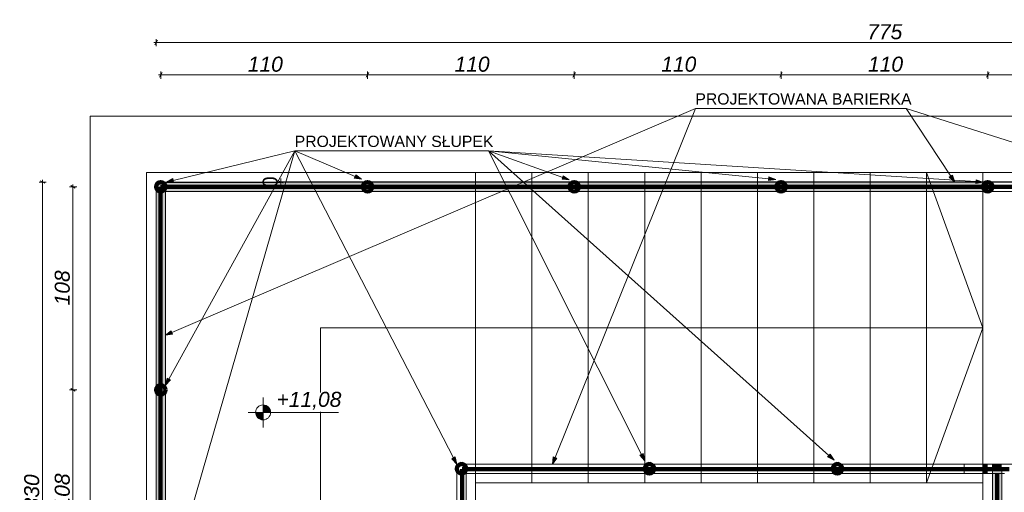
# Model space of a CAD drawing. Header units: centimetres. Extents: x 8226 to 9893, y -1051 to 949.
# Tile 7 of 18: x 9004 to 9528, y -386 to -135. Entities that reach past the tile are written whole.
import ezdxf

# ---------------------------------------------------------------- set-up
doc = ezdxf.new("R2010")
doc.units = ezdxf.units.CM
doc.header["$LTSCALE"] = 0.1
doc.header["$MEASUREMENT"] = 0
doc.linetypes.add('Wipeout_Contour', pattern=[1000, 0, -1000])
for name, color, linetype in [('2_barierki.K_IR', 7, 'Continuous'), ('2_belki.K_IR', 7, 'Continuous'), ('2_schody stalowe rzut.K_IR', 7, 'Continuous'), ('2_schody.K_IR', 7, 'Continuous'), ('3_linii 2D .K_IR', 7, 'Continuous'), ('3_opisy.K_IR', 7, 'Continuous'), ('5_wymiary.K_IR', 7, 'Continuous')]:
    doc.layers.add(name, color=color, linetype=linetype)
doc.styles.add('GENERATED_STYLE_1', font='txt')
doc.styles.add('GENERATED_STYLE_2', font='txt')
doc.dimstyles.new('GENERATED_STYLE__1', dxfattribs={"dimtxt": 8, "dimasz": 1.835748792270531, "dimexe": 0.18, "dimexo": 2, "dimgap": 0.09, "dimtad": 1, "dimtih": 1, "dimtoh": 1, "dimdec": 0, "dimzin": 0, "dimdsep": 46, "dimtxsty": 'GENERATED_STYLE_1', "dimblk": 'ARROWHEAD_2', "dimblk1": 'ARROWHEAD_2', "dimblk2": 'ARROWHEAD_2', "dimcen": 0.09, "dimclrd": 7, "dimclre": 7, "dimclrt": 7, "dimadec": 1, "dimazin": 0, "dimtfac": 1, "dimtdec": 4, "dimtmove": 0, "dimatfit": 3, "dimfxl": 1, "dimtolj": 1, "dimtzin": 0, "dimarcsym": 0})
doc.dimstyles.new('GENERATED_STYLE__2', dxfattribs={"dimtxt": 8, "dimasz": 1.835748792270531, "dimexe": 0.18, "dimexo": 2, "dimgap": 0.09, "dimtad": 1, "dimdec": 0, "dimzin": 0, "dimdsep": 46, "dimtxsty": 'GENERATED_STYLE_1', "dimblk": 'ARROWHEAD_2', "dimblk1": 'ARROWHEAD_2', "dimblk2": 'ARROWHEAD_2', "dimcen": 0.09, "dimclrd": 7, "dimclre": 7, "dimclrt": 7, "dimadec": 1, "dimazin": 0, "dimtfac": 1, "dimtdec": 4, "dimtmove": 0, "dimatfit": 3, "dimfxl": 1, "dimtolj": 1, "dimtzin": 0, "dimarcsym": 0})

# ---------------------------------------------------------------- blocks, each defined once
blk = doc.blocks.new('Linia_130_3', base_point=(9475.451587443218, -181.9364418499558))
at = {"layer": '3_linii 2D .K_IR', "linetype": 'Continuous', "lineweight": 0, "true_color": 0x000000}
blk.add_hatch(color=18, dxfattribs=at).paths.add_polyline_path([(9501.395236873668, -221.0686408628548), (9500.16649360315, -217.4055291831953), (9498.499557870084, -218.5106650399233)])
at = {"layer": '3_linii 2D .K_IR', "color": 7, "linetype": 'Continuous', "lineweight": 0}
for p, q in [((9475.451587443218, -181.9364418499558), (9499.333025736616, -217.9580971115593)), ((9498.499557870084, -218.5106650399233), (9500.16649360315, -217.4055291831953)), ((9501.395236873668, -221.0686408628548), (9498.499557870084, -218.5106650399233)), ((9501.395236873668, -221.0686408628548), (9500.16649360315, -217.4055291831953))]:
    blk.add_line(p, q, dxfattribs=at)
blk = doc.blocks.new('Linia_131_3', base_point=(9363.377587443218, -181.9364418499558))
at = {"layer": '3_linii 2D .K_IR', "linetype": 'Continuous', "lineweight": 0, "true_color": 0x000000}
blk.add_hatch(color=18, dxfattribs=at).paths.add_polyline_path([(9287.333023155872, -371.0686294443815), (9289.653064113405, -367.9790328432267), (9287.797438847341, -367.2329397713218)])
at = {"layer": '3_linii 2D .K_IR', "color": 7, "linetype": 'Continuous', "lineweight": 0}
for p, q in [((9363.377587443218, -181.9364418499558), (9288.725251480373, -367.6059863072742)), ((9287.333023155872, -371.0686294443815), (9287.797438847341, -367.2329397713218)), ((9287.333023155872, -371.0686294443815), (9289.653064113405, -367.9790328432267)), ((9287.797438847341, -367.2329397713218), (9289.653064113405, -367.9790328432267))]:
    blk.add_line(p, q, dxfattribs=at)
blk = doc.blocks.new('Linia_132_3', base_point=(9363.377587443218, -181.9364418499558))
at = {"layer": '3_linii 2D .K_IR', "linetype": 'Continuous', "lineweight": 0, "true_color": 0x000000}
blk.add_hatch(color=18, dxfattribs=at).paths.add_polyline_path([(9081.416364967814, -302.5723315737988), (9085.240916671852, -302.0236955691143), (9084.454205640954, -300.1849226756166)])
at = {"layer": '3_linii 2D .K_IR', "color": 7, "linetype": 'Continuous', "lineweight": 0}
for p, q in [((9363.377587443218, -181.9364418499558), (9084.847561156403, -301.1043091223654)), ((9081.416364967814, -302.5723315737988), (9084.454205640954, -300.1849226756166)), ((9081.416364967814, -302.5723315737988), (9085.240916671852, -302.0236955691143)), ((9084.454205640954, -300.1849226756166), (9085.240916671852, -302.0236955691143))]:
    blk.add_line(p, q, dxfattribs=at)
blk = doc.blocks.new('Linia_133_3', base_point=(9475.451587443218, -181.9364418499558))
at = {"layer": '3_linii 2D .K_IR', "linetype": 'Continuous', "lineweight": 0, "true_color": 0x000000}
blk.add_hatch(color=18, dxfattribs=at).paths.add_polyline_path([(9846.424516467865, -299.1648032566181), (9843.167232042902, -297.086752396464), (9842.564599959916, -298.9938010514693)])
at = {"layer": '3_linii 2D .K_IR', "color": 7, "linetype": 'Continuous', "lineweight": 0}
for p, q in [((9475.451587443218, -181.9364418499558), (9842.865916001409, -298.0402767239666)), ((9842.564599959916, -298.9938010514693), (9843.167232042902, -297.086752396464)), ((9846.424516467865, -299.1648032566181), (9843.167232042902, -297.086752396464)), ((9846.424516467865, -299.1648032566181), (9842.564599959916, -298.9938010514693))]:
    blk.add_line(p, q, dxfattribs=at)
blk = doc.blocks.new('Linia_144_3', base_point=(9253.37881776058, -204.4880920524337))
at = {"layer": '3_linii 2D .K_IR', "linetype": 'Continuous', "lineweight": 0, "true_color": 0x000000}
blk.add_hatch(color=18, dxfattribs=at).paths.add_polyline_path([(9296.284765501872, -219.9281052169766), (9293.111767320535, -217.7235010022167), (9292.434566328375, -219.6053614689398)])
at = {"layer": '3_linii 2D .K_IR', "color": 7, "linetype": 'Continuous', "lineweight": 0}
for p, q in [((9253.37881776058, -204.4880920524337), (9292.773166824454, -218.6644312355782)), ((9292.434566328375, -219.6053614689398), (9293.111767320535, -217.7235010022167)), ((9296.284765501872, -219.9281052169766), (9292.434566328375, -219.6053614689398)), ((9296.284765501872, -219.9281052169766), (9293.111767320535, -217.7235010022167))]:
    blk.add_line(p, q, dxfattribs=at)
blk = doc.blocks.new('Linia_145_3', base_point=(9253.37881776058, -204.4880920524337))
at = {"layer": '3_linii 2D .K_IR', "linetype": 'Continuous', "lineweight": 0, "true_color": 0x000000}
blk.add_hatch(color=18, dxfattribs=at).paths.add_polyline_path([(9406.123878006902, -219.7071071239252), (9402.509361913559, -218.3420171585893), (9402.311070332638, -220.3321629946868)])
at = {"layer": '3_linii 2D .K_IR', "color": 7, "linetype": 'Continuous', "lineweight": 0}
for p, q in [((9253.37881776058, -204.4880920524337), (9402.410216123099, -219.3370900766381)), ((9402.311070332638, -220.3321629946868), (9402.509361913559, -218.3420171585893)), ((9406.123878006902, -219.7071071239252), (9402.311070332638, -220.3321629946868)), ((9406.123878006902, -219.7071071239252), (9402.509361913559, -218.3420171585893))]:
    blk.add_line(p, q, dxfattribs=at)
blk = doc.blocks.new('Linia_146_3', base_point=(9253.37881776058, -204.4880920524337))
at = {"layer": '3_linii 2D .K_IR', "linetype": 'Continuous', "lineweight": 0, "true_color": 0x000000}
blk.add_hatch(color=18, dxfattribs=at).paths.add_polyline_path([(9516.416305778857, -221.0686408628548), (9512.754558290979, -219.8358381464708), (9512.628738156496, -221.8318765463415)])
at = {"layer": '3_linii 2D .K_IR', "color": 7, "linetype": 'Continuous', "lineweight": 0}
for p, q in [((9253.37881776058, -204.4880920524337), (9512.691648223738, -220.8338573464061)), ((9512.628738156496, -221.8318765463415), (9512.754558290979, -219.8358381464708)), ((9516.416305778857, -221.0686408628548), (9512.754558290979, -219.8358381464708)), ((9516.416305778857, -221.0686408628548), (9512.628738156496, -221.8318765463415))]:
    blk.add_line(p, q, dxfattribs=at)
blk = doc.blocks.new('Linia_147_3', base_point=(9150.19181776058, -204.4880920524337))
at = {"layer": '3_linii 2D .K_IR', "linetype": 'Continuous', "lineweight": 0, "true_color": 0x000000}
blk.add_hatch(color=18, dxfattribs=at).paths.add_polyline_path([(9185.732375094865, -219.6148634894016), (9182.690044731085, -217.2331785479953), (9181.906797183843, -219.0734294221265)])
at = {"layer": '3_linii 2D .K_IR', "color": 7, "linetype": 'Continuous', "lineweight": 0}
for p, q in [((9150.19181776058, -204.4880920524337), (9182.298420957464, -218.1533039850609)), ((9181.906797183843, -219.0734294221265), (9182.690044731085, -217.2331785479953)), ((9185.732375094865, -219.6148634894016), (9181.906797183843, -219.0734294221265)), ((9185.732375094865, -219.6148634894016), (9182.690044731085, -217.2331785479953))]:
    blk.add_line(p, q, dxfattribs=at)
blk = doc.blocks.new('Linia_148_3', base_point=(9150.19181776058, -204.4880920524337))
at = {"layer": '3_linii 2D .K_IR', "linetype": 'Continuous', "lineweight": 0, "true_color": 0x000000}
blk.add_hatch(color=18, dxfattribs=at).paths.add_polyline_path([(9081.893386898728, -221.0686408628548), (9085.756009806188, -221.1599725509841), (9085.284182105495, -219.2164246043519)])
at = {"layer": '3_linii 2D .K_IR', "color": 7, "linetype": 'Continuous', "lineweight": 0}
for p, q in [((9150.19181776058, -204.4880920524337), (9085.520095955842, -220.188198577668)), ((9081.893386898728, -221.0686408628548), (9085.284182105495, -219.2164246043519)), ((9085.284182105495, -219.2164246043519), (9085.756009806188, -221.1599725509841)), ((9081.893386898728, -221.0686408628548), (9085.756009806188, -221.1599725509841))]:
    blk.add_line(p, q, dxfattribs=at)
blk = doc.blocks.new('Linia_149_3', base_point=(9150.19181776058, -204.4880920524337))
at = {"layer": '3_linii 2D .K_IR', "linetype": 'Continuous', "lineweight": 0, "true_color": 0x000000}
blk.add_hatch(color=18, dxfattribs=at).paths.add_polyline_path([(9081.416364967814, -329.1325463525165), (9084.094915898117, -326.3480244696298), (9082.343796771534, -325.3818040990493)])
at = {"layer": '3_linii 2D .K_IR', "color": 7, "linetype": 'Continuous', "lineweight": 0}
for p, q in [((9150.19181776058, -204.4880920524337), (9083.219356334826, -325.8649142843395)), ((9081.416364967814, -329.1325463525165), (9082.343796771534, -325.3818040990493)), ((9081.416364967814, -329.1325463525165), (9084.094915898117, -326.3480244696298)), ((9082.343796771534, -325.3818040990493), (9084.094915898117, -326.3480244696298))]:
    blk.add_line(p, q, dxfattribs=at)
blk = doc.blocks.new('Linia_150_3', base_point=(9150.19181776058, -204.4880920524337))
at = {"layer": '3_linii 2D .K_IR', "linetype": 'Continuous', "lineweight": 0, "true_color": 0x000000}
blk.add_hatch(color=18, dxfattribs=at).paths.add_polyline_path([(9236.416368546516, -371.0686294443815), (9235.588885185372, -367.2945774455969), (9233.812720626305, -368.2139465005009)])
at = {"layer": '3_linii 2D .K_IR', "color": 7, "linetype": 'Continuous', "lineweight": 0}
for p, q in [((9150.19181776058, -204.4880920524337), (9234.700802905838, -367.7542619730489)), ((9233.812720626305, -368.2139465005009), (9235.588885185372, -367.2945774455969)), ((9236.416368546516, -371.0686294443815), (9233.812720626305, -368.2139465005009)), ((9236.416368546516, -371.0686294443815), (9235.588885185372, -367.2945774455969))]:
    blk.add_line(p, q, dxfattribs=at)
blk = doc.blocks.new('Linia_151_3', base_point=(9253.37881776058, -204.4880920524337))
at = {"layer": '3_linii 2D .K_IR', "linetype": 'Continuous', "lineweight": 0, "true_color": 0x000000}
blk.add_hatch(color=18, dxfattribs=at).paths.add_polyline_path([(9336.416367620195, -369.2728052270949), (9335.629937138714, -365.4899856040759), (9333.843888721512, -366.3900028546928)])
at = {"layer": '3_linii 2D .K_IR', "color": 7, "linetype": 'Continuous', "lineweight": 0}
for p, q in [((9253.37881776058, -204.4880920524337), (9334.736912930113, -365.9399942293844)), ((9333.843888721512, -366.3900028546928), (9335.629937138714, -365.4899856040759)), ((9336.416367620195, -369.2728052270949), (9333.843888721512, -366.3900028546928)), ((9336.416367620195, -369.2728052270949), (9335.629937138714, -365.4899856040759))]:
    blk.add_line(p, q, dxfattribs=at)
blk = doc.blocks.new('Linia_152_3', base_point=(9253.37881776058, -204.4880920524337))
at = {"layer": '3_linii 2D .K_IR', "linetype": 'Continuous', "lineweight": 0, "true_color": 0x000000}
blk.add_hatch(color=18, dxfattribs=at).paths.add_polyline_path([(9437.143872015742, -368.948308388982), (9435.029768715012, -365.7143070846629), (9433.69600401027, -367.2046331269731)])
at = {"layer": '3_linii 2D .K_IR', "color": 7, "linetype": 'Continuous', "lineweight": 0}
for p, q in [((9253.37881776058, -204.4880920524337), (9434.36288636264, -366.459470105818)), ((9433.69600401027, -367.2046331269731), (9435.029768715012, -365.7143070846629)), ((9437.143872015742, -368.948308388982), (9435.029768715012, -365.7143070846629)), ((9437.143872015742, -368.948308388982), (9433.69600401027, -367.2046331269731))]:
    blk.add_line(p, q, dxfattribs=at)
blk = doc.blocks.new('Linia_153_3', base_point=(9150.19181776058, -204.4880920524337))
at = {"layer": '3_linii 2D .K_IR', "linetype": 'Continuous', "lineweight": 0, "true_color": 0x000000}
blk.add_hatch(color=18, dxfattribs=at).paths.add_polyline_path([(9082.991570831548, -438.1578645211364), (9084.984097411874, -434.8475722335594), (9083.06200290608, -434.2948040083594)])
at = {"layer": '3_linii 2D .K_IR', "color": 7, "linetype": 'Continuous', "lineweight": 0}
for p, q in [((9150.19181776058, -204.4880920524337), (9084.023050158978, -434.5711881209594)), ((9082.991570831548, -438.1578645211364), (9083.06200290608, -434.2948040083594)), ((9083.06200290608, -434.2948040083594), (9084.984097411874, -434.8475722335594)), ((9082.991570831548, -438.1578645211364), (9084.984097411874, -434.8475722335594))]:
    blk.add_line(p, q, dxfattribs=at)
blk = doc.blocks.new('*D339')
at = {"layer": '5_wymiary.K_IR', "color": 7, "linetype": 'Continuous', "lineweight": 0}
for p, q in [((9078.94165812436, -166.1197560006), (9078.94165812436, -162.3081617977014)), ((9188.941658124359, -166.1197560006), (9188.941658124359, -162.3081617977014)), ((9077.76049870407, -164.1197560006), (9078.94165812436, -164.1197560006)), ((9079.638940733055, -162.9120265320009), (9078.244375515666, -165.327485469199)), ((9078.94165812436, -164.1197560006), (9188.941658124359, -164.1197560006)), ((9189.638940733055, -162.9120265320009), (9188.244375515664, -165.327485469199))]:
    blk.add_line(p, q, dxfattribs=at)
at = {"color": 254, "linetype": 'Wipeout_Contour', "lineweight": 0, "ltscale": 36541.27205616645}
blk.add_wipeout([(9125.2376186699, -162.5197560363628), (9142.64569781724, -162.5197560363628), (9142.64569781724, -154.5197560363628), (9125.2376186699, -154.5197560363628)], dxfattribs=at).dxf.layer = '5_wymiary.K_IR'
at = {"layer": '5_wymiary.K_IR', "color": 7, "lineweight": 0, "insert": (9125.23761824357, -162.5197560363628), "char_height": 8, "attachment_point": 7, "style": 'GENERATED_STYLE_1'}
blk.add_mtext('\\A1;{\\pql;\\fArial|b0|i1|c238|p38;110}', dxfattribs=at)
blk = doc.blocks.new('ARROWHEAD_2')
at = {"color": 0, "linetype": 'Continuous', "lineweight": 0}
for p, q in [((0, 0), (-1, 0)), ((-0.3781315, -0.655), (0.3781315, 0.655))]:
    blk.add_line(p, q, dxfattribs=at)
blk = doc.blocks.new('*D340')
at = {"layer": '5_wymiary.K_IR', "color": 7, "linetype": 'Continuous', "lineweight": 0}
for p, q in [((9188.941658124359, -166.1197560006), (9188.941658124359, -162.3081617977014)), ((9298.94165812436, -166.1197560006), (9298.94165812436, -162.3081617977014)), ((9189.638940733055, -162.9120265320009), (9188.244375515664, -165.327485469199)), ((9188.941658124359, -164.1197560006), (9298.94165812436, -164.1197560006)), ((9299.638940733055, -162.9120265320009), (9298.244375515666, -165.327485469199))]:
    blk.add_line(p, q, dxfattribs=at)
at = {"color": 254, "linetype": 'Wipeout_Contour', "lineweight": 0, "ltscale": 36981.20655239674}
blk.add_wipeout([(9235.237618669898, -162.5197560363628), (9252.645697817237, -162.5197560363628), (9252.645697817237, -154.5197560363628), (9235.237618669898, -154.5197560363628)], dxfattribs=at).dxf.layer = '5_wymiary.K_IR'
at = {"layer": '5_wymiary.K_IR', "color": 7, "lineweight": 0, "insert": (9235.23761824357, -162.5197560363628), "char_height": 8, "attachment_point": 7, "style": 'GENERATED_STYLE_1'}
blk.add_mtext('\\A1;{\\pql;\\fArial|b0|i1|c238|p38;110}', dxfattribs=at)
blk = doc.blocks.new('*D341')
at = {"layer": '5_wymiary.K_IR', "color": 7, "linetype": 'Continuous', "lineweight": 0}
for p, q in [((9298.94165812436, -166.1197560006), (9298.94165812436, -162.3081617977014)), ((9408.94165812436, -166.1197560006), (9408.94165812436, -162.3081617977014)), ((9299.638940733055, -162.9120265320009), (9298.244375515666, -165.327485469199)), ((9298.94165812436, -164.1197560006), (9408.94165812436, -164.1197560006)), ((9409.638940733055, -162.9120265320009), (9408.244375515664, -165.327485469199))]:
    blk.add_line(p, q, dxfattribs=at)
at = {"color": 254, "linetype": 'Wipeout_Contour', "lineweight": 0, "ltscale": 37421.14258892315}
blk.add_wipeout([(9345.2376186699, -162.5197560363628), (9362.64569781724, -162.5197560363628), (9362.64569781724, -154.5197560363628), (9345.2376186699, -154.5197560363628)], dxfattribs=at).dxf.layer = '5_wymiary.K_IR'
at = {"layer": '5_wymiary.K_IR', "color": 7, "lineweight": 0, "insert": (9345.23761824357, -162.5197560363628), "char_height": 8, "attachment_point": 7, "style": 'GENERATED_STYLE_1'}
blk.add_mtext('\\A1;{\\pql;\\fArial|b0|i1|c238|p38;110}', dxfattribs=at)
blk = doc.blocks.new('*D342')
at = {"layer": '5_wymiary.K_IR', "color": 7, "linetype": 'Continuous', "lineweight": 0}
for p, q in [((9408.94165812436, -166.1197560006), (9408.94165812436, -162.3081617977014)), ((9518.94165812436, -166.1197560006), (9518.94165812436, -162.3081617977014)), ((9409.638940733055, -162.9120265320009), (9408.244375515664, -165.327485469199)), ((9408.94165812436, -164.1197560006), (9518.94165812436, -164.1197560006)), ((9519.638940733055, -162.9120265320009), (9518.244375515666, -165.327485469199))]:
    blk.add_line(p, q, dxfattribs=at)
at = {"color": 254, "linetype": 'Wipeout_Contour', "lineweight": 0, "ltscale": 37861.08011205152}
blk.add_wipeout([(9455.2376186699, -162.5197560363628), (9472.64569781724, -162.5197560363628), (9472.64569781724, -154.5197560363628), (9455.2376186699, -154.5197560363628)], dxfattribs=at).dxf.layer = '5_wymiary.K_IR'
at = {"layer": '5_wymiary.K_IR', "color": 7, "lineweight": 0, "insert": (9455.237618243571, -162.5197560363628), "char_height": 8, "attachment_point": 7, "style": 'GENERATED_STYLE_1'}
blk.add_mtext('\\A1;{\\pql;\\fArial|b0|i1|c238|p38;110}', dxfattribs=at)
blk = doc.blocks.new('*D343')
at = {"layer": '5_wymiary.K_IR', "color": 7, "linetype": 'Continuous', "lineweight": 0}
for p, q in [((9518.94165812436, -166.1197560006), (9518.94165812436, -162.3081617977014)), ((9628.94165812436, -166.1197560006), (9628.94165812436, -162.3081617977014)), ((9519.638940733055, -162.9120265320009), (9518.244375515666, -165.327485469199)), ((9518.94165812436, -164.1197560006), (9628.94165812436, -164.1197560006)), ((9629.638940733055, -162.9120265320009), (9628.244375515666, -165.327485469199))]:
    blk.add_line(p, q, dxfattribs=at)
at = {"color": 254, "linetype": 'Wipeout_Contour', "lineweight": 0, "ltscale": 38301.01907055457}
blk.add_wipeout([(9565.2376186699, -162.5197560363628), (9582.64569781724, -162.5197560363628), (9582.64569781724, -154.5197560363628), (9565.2376186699, -154.5197560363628)], dxfattribs=at).dxf.layer = '5_wymiary.K_IR'
at = {"layer": '5_wymiary.K_IR', "color": 7, "lineweight": 0, "insert": (9565.237618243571, -162.5197560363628), "char_height": 8, "attachment_point": 7, "style": 'GENERATED_STYLE_1'}
blk.add_mtext('\\A1;{\\pql;\\fArial|b0|i1|c238|p38;110}', dxfattribs=at)
blk = doc.blocks.new('*D347')
at = {"layer": '5_wymiary.K_IR', "color": 7, "linetype": 'Continuous', "lineweight": 0}
for p, q in [((9077.113652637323, -145.6564398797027), (9075.719087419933, -148.0718988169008)), ((9076.416370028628, -148.8641693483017), (9076.416370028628, -145.0525751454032)), ((9850.727248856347, -148.0718988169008), (9852.121814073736, -145.6564398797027)), ((9851.424531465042, -148.8641693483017), (9851.424531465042, -145.0525751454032)), ((9075.235210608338, -146.8641693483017), (9076.416370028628, -146.8641693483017)), ((9076.416370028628, -146.8641693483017), (9851.424531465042, -146.8641693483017)), ((9851.424531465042, -146.8641693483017), (9852.60569088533, -146.8641693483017))]:
    blk.add_line(p, q, dxfattribs=at)
at = {"color": 254, "linetype": 'Wipeout_Contour', "lineweight": 0, "ltscale": 37859.90223519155}
blk.add_wipeout([(9454.814130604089, -145.2641693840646), (9473.026771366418, -145.2641693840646), (9473.026771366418, -137.26416938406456), (9454.814130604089, -137.26416938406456)], dxfattribs=at).dxf.layer = '5_wymiary.K_IR'
at = {"layer": '5_wymiary.K_IR', "color": 7, "lineweight": 0, "insert": (9454.814130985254, -145.2641693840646), "char_height": 8, "attachment_point": 7, "style": 'GENERATED_STYLE_1'}
blk.add_mtext('\\A1;{\\pql;\\fArial|b0|i1|c238|p38;775}', dxfattribs=at)
blk = doc.blocks.new('*D369')
at = {"layer": '5_wymiary.K_IR', "color": 7, "linetype": 'Continuous', "lineweight": 0}
for p, q in [((9034.204621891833, -331.5939325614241), (9030.393027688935, -331.5939325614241)), ((9030.996892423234, -330.8966499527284), (9033.412351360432, -332.2912151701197)), ((9032.204621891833, -439.5939325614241), (9032.204621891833, -331.5939325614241)), ((9034.204621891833, -439.5939325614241), (9030.393027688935, -439.5939325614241)), ((9030.996892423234, -438.8966499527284), (9033.412351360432, -440.2912151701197))]:
    blk.add_line(p, q, dxfattribs=at)
at = {"color": 254, "linetype": 'Wipeout_Contour', "lineweight": 0, "ltscale": 36139.3651949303}
blk.add_wipeout([(9030.604621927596, -394.7002527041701), (9030.604621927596, -376.487611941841), (9022.604621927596, -376.487611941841), (9022.604621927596, -394.7002527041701)], dxfattribs=at).dxf.layer = '5_wymiary.K_IR'
at = {"layer": '5_wymiary.K_IR', "color": 7, "lineweight": 0, "insert": (9030.604621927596, -394.7002523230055), "char_height": 8, "attachment_point": 7, "rotation": 90, "style": 'GENERATED_STYLE_1'}
blk.add_mtext('\\A1;{\\pql;\\fArial|b0|i1|c238|p38;108}', dxfattribs=at)
blk = doc.blocks.new('*D370')
at = {"layer": '5_wymiary.K_IR', "color": 7, "linetype": 'Continuous', "lineweight": 0}
for p, q in [((9034.204621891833, -223.5939325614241), (9030.393027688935, -223.5939325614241)), ((9033.412351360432, -224.2912151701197), (9030.996892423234, -222.8966499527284)), ((9032.204621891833, -223.5939325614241), (9032.204621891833, -222.4127731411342)), ((9032.204621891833, -331.5939325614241), (9032.204621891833, -223.5939325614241)), ((9034.204621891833, -331.5939325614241), (9030.393027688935, -331.5939325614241)), ((9030.996892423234, -330.8966499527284), (9033.412351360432, -332.2912151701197))]:
    blk.add_line(p, q, dxfattribs=at)
at = {"color": 254, "linetype": 'Wipeout_Contour', "lineweight": 0, "ltscale": 36123.50656431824}
blk.add_wipeout([(9030.604621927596, -286.70025270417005), (9030.604621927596, -268.487611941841), (9022.604621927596, -268.487611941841), (9022.604621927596, -286.70025270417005)], dxfattribs=at).dxf.layer = '5_wymiary.K_IR'
at = {"layer": '5_wymiary.K_IR', "color": 7, "lineweight": 0, "insert": (9030.604621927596, -286.7002523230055), "char_height": 8, "attachment_point": 7, "rotation": 90, "style": 'GENERATED_STYLE_1'}
blk.add_mtext('\\A1;{\\pql;\\fArial|b0|i1|c238|p38;108}', dxfattribs=at)
blk = doc.blocks.new('*D371')
at = {"layer": '5_wymiary.K_IR', "color": 7, "linetype": 'Continuous', "lineweight": 0}
for p, q in [((9015.962416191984, -221.0686408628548), (9015.962416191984, -219.8874814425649)), ((9017.962416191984, -221.0686408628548), (9014.150821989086, -221.0686408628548)), ((9017.170145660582, -221.7659234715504), (9014.754686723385, -220.3713582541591)), ((9015.962416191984, -551.073602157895), (9015.962416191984, -221.0686408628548)), ((9017.962416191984, -551.073602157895), (9014.150821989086, -551.073602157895)), ((9014.754686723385, -550.3763195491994), (9017.170145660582, -551.7708847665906)), ((9015.962416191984, -552.2547615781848), (9015.962416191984, -551.073602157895))]:
    blk.add_line(p, q, dxfattribs=at)
at = {"color": 254, "linetype": 'Wipeout_Contour', "lineweight": 0, "ltscale": 36074.53736816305}
blk.add_wipeout([(9014.362416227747, -395.1774416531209), (9014.362416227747, -376.9648008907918), (9006.362416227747, -376.9648008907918), (9006.362416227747, -395.1774416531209)], dxfattribs=at).dxf.layer = '5_wymiary.K_IR'
at = {"layer": '5_wymiary.K_IR', "color": 7, "lineweight": 0, "insert": (9014.362416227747, -395.1774412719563), "char_height": 8, "attachment_point": 7, "rotation": 90, "style": 'GENERATED_STYLE_1'}
blk.add_mtext('\\A1;{\\pql;\\fArial|b0|i1|c238|p38;330}', dxfattribs=at)
blk = doc.blocks.new('Koty wysokościowe_10_3', base_point=(9133.363442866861, -343.5791578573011))
at = {"layer": '5_wymiary.K_IR', "linetype": 'Continuous', "lineweight": 0}
for points in [[(9133.363442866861, -343.5791578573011), (9137.363442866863, -343.5791578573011), (9137.058960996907, -342.0484241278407), (9136.191869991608, -340.7507307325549), (9134.89417659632, -339.883639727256), (9133.363442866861, -339.5791578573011)], [(9133.363442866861, -343.5791578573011), (9129.363442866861, -343.5791578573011), (9129.667924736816, -345.1098915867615), (9130.535015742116, -346.4075849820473), (9131.832709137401, -347.2746759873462), (9133.363442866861, -347.5791578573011)]]:
    blk.add_hatch(color=1, dxfattribs=at).paths.add_polyline_path(points)
at = {"layer": '5_wymiary.K_IR', "color": 1, "linetype": 'Continuous', "lineweight": 0}
for p, q in [((9133.363442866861, -351.5791578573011), (9133.363442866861, -335.5791578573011)), ((9125.363442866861, -343.5791578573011), (9173.522597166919, -343.5791578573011))]:
    blk.add_line(p, q, dxfattribs=at)
blk.add_circle((9133.363442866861, -343.5791578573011), 4, dxfattribs=at)
at = {"color": 254, "linetype": 'Wipeout_Contour', "lineweight": 0, "ltscale": 36653.08515871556}
blk.add_wipeout([(9139.535158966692, -343.1366472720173), (9174.522597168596, -343.1366472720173), (9174.522597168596, -333.1366472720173), (9139.535158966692, -333.1366472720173)], dxfattribs=at).dxf.layer = '5_wymiary.K_IR'
at = {"layer": '5_wymiary.K_IR', "color": 1, "lineweight": 0, "insert": (9140.535158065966, -342.1366472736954), "char_height": 8, "attachment_point": 7, "style": 'GENERATED_STYLE_1'}
blk.add_mtext('\\A1;{\\pql;\\fArial|b0|i1|c238|p38;+11,08}', dxfattribs=at)

msp = doc.modelspace()

# ---------------------------------------------------------------- hatches: boundary and pattern name
at = {"layer": '2_barierki.K_IR', "linetype": 'Continuous', "lineweight": 0}
for points in [[(9076.416363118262, -548.5736002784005), (9081.416363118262, -548.5736002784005), (9081.416363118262, -226.0686375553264), (9076.416363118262, -221.0686375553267)], [(9076.416363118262, -221.0686375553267), (9081.416363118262, -226.0686375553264), (9243.916363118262, -226.0686375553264), (9243.916363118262, -221.0686375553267)], [(9243.916363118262, -221.0686375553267), (9243.916363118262, -226.0686375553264), (9516.416363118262, -226.0686375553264), (9516.416363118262, -221.0686375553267)], [(9516.416363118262, -221.0686375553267), (9516.416363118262, -226.0686375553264), (9518.916363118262, -226.0686375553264), (9518.916363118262, -221.0686375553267)], [(9516.416363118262, -371.0686375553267), (9516.416363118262, -376.0686375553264), (9518.916363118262, -376.0686375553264), (9518.916363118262, -371.0686375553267)], [(9521.416363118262, -373.5686375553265), (9526.416363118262, -373.5686375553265), (9526.416363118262, -371.0686375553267), (9521.416363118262, -371.0686375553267)], [(9526.416363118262, -373.5686375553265), (9521.416363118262, -373.5686375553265), (9521.416363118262, -396.0736002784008), (9526.416363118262, -401.0736002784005)]]:
    msp.add_hatch(color=255, dxfattribs=at).paths.add_polyline_path(points)

# ---------------------------------------------------------------- linework, layer by layer
at = {"layer": '2_barierki.K_IR', "color": 7, "linetype": 'Continuous', "lineweight": 15}
for p, q in [((9076.416370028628, -221.0686408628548), (9076.416370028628, -548.5735946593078)), ((9243.91637098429, -221.0686408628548), (9076.416370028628, -221.0686408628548)), ((9516.41636595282, -221.0686408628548), (9243.91637098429, -221.0686408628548)), ((9516.416305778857, -221.0686408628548), (9516.416245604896, -226.0686358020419)), ((9851.424531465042, -221.0723716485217), (9516.416305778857, -221.0686408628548)), ((9518.91635339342, -221.0686408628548), (9516.41636595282, -221.0686408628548)), ((9518.91635339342, -226.0686358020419), (9518.91635339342, -221.0686408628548)), ((9081.416364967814, -548.5735946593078), (9081.416364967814, -226.0686358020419)), ((9081.416364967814, -226.0686358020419), (9243.91637098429, -226.0686358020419)), ((9243.91637098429, -226.0686358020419), (9516.41636595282, -226.0686358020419)), ((9516.416245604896, -226.0686358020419), (9846.424516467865, -226.0723264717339)), ((9516.41636595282, -226.0686358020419), (9518.91635339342, -226.0686358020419)), ((9236.416368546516, -371.0686294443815), (9236.416368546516, -401.0735935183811)), ((9516.41636595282, -371.0686294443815), (9236.416368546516, -371.0686294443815)), ((9518.91635339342, -371.0686294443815), (9516.41636595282, -371.0686294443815)), ((9526.416355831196, -371.0686294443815), (9521.416360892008, -371.0686294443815)), ((9521.416360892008, -371.0686294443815), (9521.416360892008, -373.5686369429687)), ((9241.416363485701, -396.0735985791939), (9241.416363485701, -376.0686444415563)), ((9241.416363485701, -376.0686444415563), (9516.41636595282, -376.0686444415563)), ((9516.41636595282, -376.0686444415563), (9518.91635339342, -376.0686444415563)), ((9521.416360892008, -373.5686369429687), (9521.416360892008, -396.0735985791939)), ((9526.416355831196, -401.0735935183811), (9526.416355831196, -373.5686369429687))]:
    msp.add_line(p, q, dxfattribs=at)
at = {"layer": '2_belki.K_IR', "color": 7, "linetype": 'Continuous', "lineweight": 0}
for p, q in [((9041.416365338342, -186.0724271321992), (9721.41636155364, -186.0724271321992)), ((9041.416365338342, -186.0724271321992), (9041.416365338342, -586.0736002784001)), ((9041.416365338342, -216.0724368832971), (9041.416365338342, -556.0735970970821)), ((9071.416355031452, -216.0724368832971), (9516.416363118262, -216.0724368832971)), ((9071.416355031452, -216.0724368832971), (9071.416355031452, -556.0735970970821)), ((9071.416355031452, -216.0724368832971), (9071.416355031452, -556.0735970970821))]:
    msp.add_line(p, q, dxfattribs=at)
at = {"layer": '2_schody stalowe rzut.K_IR', "color": 7, "linetype": 'Continuous', "lineweight": 15}
for p, q in [((9516.41636595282, -371.0686294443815), (9506.416356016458, -371.0686294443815)), ((9506.416356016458, -371.0686294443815), (9506.416356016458, -376.0686444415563)), ((9532.916086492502, -371.0686294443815), (9516.41636595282, -371.0686294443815)), ((9506.416356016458, -376.0686444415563), (9516.41636595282, -376.0686444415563)), ((9516.41636595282, -376.0686444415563), (9527.916071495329, -376.0686444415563))]:
    msp.add_line(p, q, dxfattribs=at)
at = {"layer": '2_schody.K_IR', "color": 7, "linetype": 'Continuous', "lineweight": 15}
for p, q in [((9071.416355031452, -556.0735970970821), (9071.416355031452, -216.0686459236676)), ((9071.416355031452, -216.0686459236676), (9246.416358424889, -216.0686459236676)), ((9246.416358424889, -216.0686459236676), (9246.416358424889, -381.0686393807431)), ((9246.416358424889, -381.0686393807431), (9246.416358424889, -216.0686459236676)), ((9246.416358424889, -216.0686459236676), (9276.416368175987, -216.0686459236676)), ((9276.416368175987, -216.0686459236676), (9276.416368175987, -381.0686393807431)), ((9276.416368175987, -381.0686393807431), (9276.416368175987, -216.0686459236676)), ((9276.416368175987, -216.0686459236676), (9306.416357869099, -216.0686459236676)), ((9306.416357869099, -216.0686459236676), (9306.416357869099, -381.0686393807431)), ((9306.416357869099, -381.0686393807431), (9306.416357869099, -216.0686459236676)), ((9306.416357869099, -216.0686459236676), (9336.416367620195, -216.0686459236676)), ((9336.416367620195, -216.0686459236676), (9336.416367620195, -381.0686393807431)), ((9336.416367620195, -381.0686393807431), (9336.416367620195, -216.0686459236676)), ((9336.416367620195, -216.0686459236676), (9366.416357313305, -216.0686459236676)), ((9366.416357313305, -216.0686459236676), (9366.416357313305, -381.0686393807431)), ((9366.416357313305, -381.0686393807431), (9366.416357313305, -216.0686459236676)), ((9366.416357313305, -216.0686459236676), (9396.416367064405, -216.0686459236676)), ((9396.416367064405, -216.0686459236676), (9396.416367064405, -381.0686393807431)), ((9396.416367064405, -381.0686393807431), (9396.416367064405, -216.0686459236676)), ((9396.416367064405, -216.0686459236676), (9426.416356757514, -216.0686459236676)), ((9426.416356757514, -216.0686459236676), (9426.416356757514, -381.0686393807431)), ((9426.416356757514, -381.0686393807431), (9426.416356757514, -216.0686459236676)), ((9426.416356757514, -216.0686459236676), (9456.416366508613, -216.0686459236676)), ((9456.416366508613, -216.0686459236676), (9456.416366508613, -381.0686393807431)), ((9456.416366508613, -381.0686393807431), (9456.416366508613, -216.0686459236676)), ((9456.416366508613, -216.0686459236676), (9486.416356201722, -216.0686459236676)), ((9486.416356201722, -216.0686459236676), (9486.416356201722, -381.0686393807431)), ((9486.416356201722, -381.0686393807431), (9486.416356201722, -216.0686459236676)), ((9486.416356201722, -216.0686459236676), (9516.41636595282, -216.0686459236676)), ((9486.416356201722, -216.0686459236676), (9516.41636595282, -298.5686326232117)), ((9516.416363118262, -216.0686459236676), (9516.416363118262, -381.0686393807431)), ((9516.41636595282, -216.0686459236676), (9691.416369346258, -216.0686459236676)), ((9163.916371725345, -473.5735903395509), (9163.916371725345, -298.5686326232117)), ((9163.916371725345, -298.5686326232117), (9246.416358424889, -298.5686326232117)), ((9246.416358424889, -298.5686326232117), (9486.416356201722, -298.5686326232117)), ((9486.416356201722, -298.5686326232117), (9516.41636595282, -298.5686326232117)), ((9516.41636595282, -298.5686326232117), (9486.416356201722, -381.0686393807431)), ((9246.416358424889, -381.0686393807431), (9246.416358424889, -391.0736036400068)), ((9276.416368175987, -381.0686393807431), (9246.416358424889, -381.0686393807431)), ((9306.416357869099, -381.0686393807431), (9276.416368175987, -381.0686393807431)), ((9336.416367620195, -381.0686393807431), (9306.416357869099, -381.0686393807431)), ((9366.416357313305, -381.0686393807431), (9336.416367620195, -381.0686393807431)), ((9396.416367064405, -381.0686393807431), (9366.416357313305, -381.0686393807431)), ((9426.416356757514, -381.0686393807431), (9396.416367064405, -381.0686393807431)), ((9456.416366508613, -381.0686393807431), (9426.416356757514, -381.0686393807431)), ((9486.416356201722, -381.0686393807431), (9456.416366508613, -381.0686393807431)), ((9516.41636595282, -381.0686393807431), (9486.416356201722, -381.0686393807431))]:
    msp.add_line(p, q, dxfattribs=at)
at = {"layer": '2_schody.K_IR', "color": 7, "linetype": 'Continuous', "lineweight": 9}
msp.add_lwpolyline([(9682.916075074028, -586.0736002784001), (9691.41636244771, -586.0736002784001), (9691.41636244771, -422.6670139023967), (9691.41636244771, -420.8414556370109), (9856.424524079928, -420.8414556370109), (9856.424524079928, -186.0724338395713), (9721.41636155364, -186.0724338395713), (9721.41636155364, -216.0724329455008), (9691.41636244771, -216.0724329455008), (9516.416363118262, -216.0724329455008), (9516.416363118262, -391.0736002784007), (9496.416363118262, -391.0736002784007), (9496.416363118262, -556.0736002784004)], dxfattribs=at)
at = {"layer": '3_linii 2D .K_IR', "color": 7, "linetype": 'Continuous', "lineweight": 0}
for p, q in [((9363.377587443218, -181.9364418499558), (9475.451587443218, -181.9364418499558)), ((9150.19181776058, -204.4880920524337), (9253.37881776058, -204.4880920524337))]:
    msp.add_line(p, q, dxfattribs=at)
at = {"layer": '3_linii 2D .K_IR', "color": 190, "linetype": 'Continuous', "lineweight": 200}
for p, q in [((9078.849151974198, -548.5736037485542), (9078.849151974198, -223.5686401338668)), ((9078.849151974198, -223.5686401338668), (9848.92452407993, -223.5686401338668)), ((9239.340186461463, -398.5735966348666), (9239.340186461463, -373.8020576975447)), ((9239.340186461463, -373.8020576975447), (9530.384219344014, -373.8020576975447)), ((9523.916359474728, -376.0686444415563), (9523.916359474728, -398.5735966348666))]:
    msp.add_line(p, q, dxfattribs=at)
at = {"layer": '3_linii 2D .K_IR', "color": 6, "linetype": 'Continuous', "lineweight": 200}
for centre in [(9078.94165812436, -223.5939325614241), (9188.941658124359, -223.5939325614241), (9298.94165812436, -223.5939325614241), (9408.94165812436, -223.5939325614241), (9518.94165812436, -223.5939325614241), (9078.94165812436, -331.5939325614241), (9238.950504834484, -373.5216748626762), (9338.950504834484, -373.5216748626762), (9438.950504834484, -373.5216748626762)]:
    msp.add_circle(centre, 2.501924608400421, dxfattribs=at)

# ---------------------------------------------------------------- block references
at = {"layer": '3_linii 2D .K_IR', "color": 7, "linetype": 'Continuous', "lineweight": 0}
for name, p in [('Linia_132_3', (9363.377587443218, -181.9364418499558)), ('Linia_131_3', (9363.377587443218, -181.9364418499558)), ('Linia_130_3', (9475.451587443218, -181.9364418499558)), ('Linia_133_3', (9475.451587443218, -181.9364418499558)), ('Linia_149_3', (9150.19181776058, -204.4880920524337)), ('Linia_148_3', (9150.19181776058, -204.4880920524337)), ('Linia_153_3', (9150.19181776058, -204.4880920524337)), ('Linia_147_3', (9150.19181776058, -204.4880920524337)), ('Linia_150_3', (9150.19181776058, -204.4880920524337)), ('Linia_144_3', (9253.37881776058, -204.4880920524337)), ('Linia_145_3', (9253.37881776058, -204.4880920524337)), ('Linia_146_3', (9253.37881776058, -204.4880920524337)), ('Linia_151_3', (9253.37881776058, -204.4880920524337)), ('Linia_152_3', (9253.37881776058, -204.4880920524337))]:
    msp.add_blockref(name, p, dxfattribs=at)

# ---------------------------------------------------------------- next in the draw order: block references
at = {"layer": '5_wymiary.K_IR', "color": 1, "lineweight": 0}
msp.add_blockref('Koty wysokościowe_10_3', (9133.363442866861, -343.5791578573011), dxfattribs=at)

# ---------------------------------------------------------------- next in the draw order: dimensions: what is measured, and where the dimension line sits
at = {"layer": '5_wymiary.K_IR', "color": 7, "linetype": 'Continuous', "lineweight": 0}
dim = msp.add_linear_dim(base=(9188.941658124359, -164.1197560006), p1=(9078.94165812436, -223.5939325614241), p2=(9188.941658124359, -223.5939325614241), dimstyle='GENERATED_STYLE__1', dxfattribs=at)
dim.commit()
dim.dimension.update_dxf_attribs({"geometry": '*D339', "text_midpoint": (9134.3858586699, -158.5197560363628), "dimtype": 160})
dim = msp.add_linear_dim(base=(9032.204621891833, -331.5939325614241), p1=(9078.94165812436, -439.5939325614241), p2=(9078.94165812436, -331.5939325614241), angle=90, dimstyle='GENERATED_STYLE__2', dxfattribs=at)
dim.commit()
dim.dimension.update_dxf_attribs({"geometry": '*D369', "text_midpoint": (9026.604621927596, -385.5520127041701), "dimtype": 160, "text_rotation": 90})

# ---------------------------------------------------------------- next in the draw order: dimensions: what is measured, and where the dimension line sits
dim = msp.add_linear_dim(base=(9298.94165812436, -164.1197560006), p1=(9188.941658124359, -223.5939325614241), p2=(9298.94165812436, -223.5939325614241), dimstyle='GENERATED_STYLE__1', dxfattribs=at)
dim.commit()
dim.dimension.update_dxf_attribs({"geometry": '*D340', "text_midpoint": (9244.385858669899, -158.5197560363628), "dimtype": 160})

# ---------------------------------------------------------------- next in the draw order: dimensions: what is measured, and where the dimension line sits
dim = msp.add_linear_dim(base=(9408.94165812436, -164.1197560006), p1=(9298.94165812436, -223.5939325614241), p2=(9408.94165812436, -223.5939325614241), dimstyle='GENERATED_STYLE__1', dxfattribs=at)
dim.commit()
dim.dimension.update_dxf_attribs({"geometry": '*D341', "text_midpoint": (9354.3858586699, -158.5197560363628), "dimtype": 160})

# ---------------------------------------------------------------- next in the draw order: dimensions: what is measured, and where the dimension line sits
dim = msp.add_linear_dim(base=(9518.94165812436, -164.1197560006), p1=(9408.94165812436, -223.5939325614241), p2=(9518.94165812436, -223.5939325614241), dimstyle='GENERATED_STYLE__1', dxfattribs=at)
dim.commit()
dim.dimension.update_dxf_attribs({"geometry": '*D342', "text_midpoint": (9464.3858586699, -158.5197560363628), "dimtype": 160})

# ---------------------------------------------------------------- next in the draw order: dimensions: what is measured, and where the dimension line sits
dim = msp.add_linear_dim(base=(9628.94165812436, -164.1197560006), p1=(9518.94165812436, -223.5939325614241), p2=(9628.94165812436, -223.5939325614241), dimstyle='GENERATED_STYLE__1', dxfattribs=at)
dim.commit()
dim.dimension.update_dxf_attribs({"geometry": '*D343', "text_midpoint": (9574.3858586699, -158.5197560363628), "dimtype": 160})

# ---------------------------------------------------------------- next in the draw order: dimensions: what is measured, and where the dimension line sits
msp.add_linear_dim(base=(9142.770007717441, -221.0686408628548), p1=(9851.424531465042, -221.0723716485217), p2=(9076.416370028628, -221.0686408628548), angle=90, location=(9137.170007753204, -221.0583917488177), text_rotation=90, dimstyle='GENERATED_STYLE__2', dxfattribs=at).render()

# ---------------------------------------------------------------- next in the draw order: dimensions: what is measured, and where the dimension line sits
dim = msp.add_linear_dim(base=(9851.424531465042, -146.8641693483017), p1=(9076.416370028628, -221.0686408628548), p2=(9851.424531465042, -221.0723716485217), dimstyle='GENERATED_STYLE__1', dxfattribs=at)
dim.commit()
dim.dimension.update_dxf_attribs({"geometry": '*D347', "text_midpoint": (9463.96237060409, -141.2641693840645), "dimtype": 160})

# ---------------------------------------------------------------- next in the draw order: texts
at = {"layer": '3_opisy.K_IR', "color": 7, "linetype": 'Continuous', "lineweight": 0, "char_height": 6, "attachment_point": 7, "style": 'GENERATED_STYLE_2'}
for s, insert in [('\\A1;{\\pql;\\fArial|b0|i0|c238|p38;PROJEKTOWANA BARIERKA}', (9363.377587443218, -179.9780132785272)), ('\\A1;{\\pql;\\fArial|b0|i0|c238|p38;PROJEKTOWANY SŁUPEK}', (9150.19181776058, -202.5296634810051))]:
    msp.add_mtext(s, dxfattribs=dict(at, insert=insert))

# ---------------------------------------------------------------- next in the draw order: dimensions: what is measured, and where the dimension line sits
at = {"layer": '5_wymiary.K_IR', "color": 7, "linetype": 'Continuous', "lineweight": 0}
dim = msp.add_linear_dim(base=(9032.204621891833, -223.5939325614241), p1=(9078.94165812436, -331.5939325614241), p2=(9078.94165812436, -223.5939325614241), angle=90, dimstyle='GENERATED_STYLE__2', dxfattribs=at)
dim.commit()
dim.dimension.update_dxf_attribs({"geometry": '*D370', "text_midpoint": (9026.604621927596, -277.5520127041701), "dimtype": 160, "text_rotation": 90})

# ---------------------------------------------------------------- next in the draw order: dimensions: what is measured, and where the dimension line sits
dim = msp.add_linear_dim(base=(9015.962416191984, -221.0686408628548), p1=(9076.416370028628, -551.073602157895), p2=(9076.416370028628, -221.0686408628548), angle=90, dimstyle='GENERATED_STYLE__2', dxfattribs=at)
dim.commit()
dim.dimension.update_dxf_attribs({"geometry": '*D371', "text_midpoint": (9010.362416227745, -386.0292016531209), "dimtype": 160, "text_rotation": 90})

doc.saveas('drawing.dxf')
